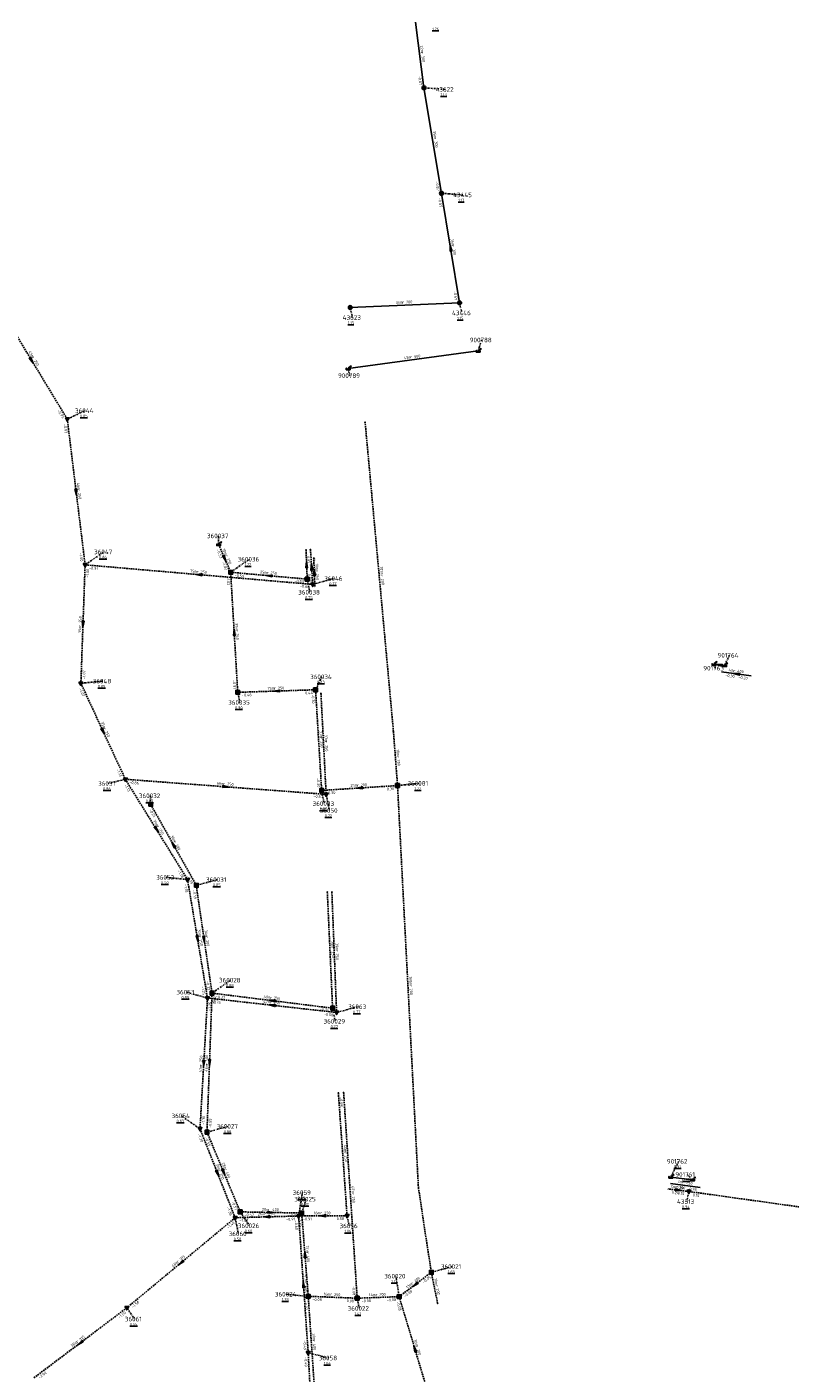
# Model space of a CAD drawing. Extents: x 188323 to 208361, y 565368 to 574910.
# Tile 91 of 256: x 201577 to 201826, y 567449 to 567889. Entities that reach past the tile are written whole.
import ezdxf

# ---------------------------------------------------------------- set-up
doc = ezdxf.new("R2010")
doc.units = 0
doc.linetypes.add('DASHDOT', pattern=[1, 0.5, -0.25, 0, -0.25])
doc.linetypes.add('DASHED', pattern=[0.75, 0.5, -0.25])
doc.layers.get('0').update_dxf_attribs({"linetype": 'CONTINUOUS'})
for name, color, linetype in [('RIO-AFM', 7, 'CONTINUOUS'), ('RIO-BOK', 7, 'CONTINUOUS'), ('RIO-DET', 7, 'CONTINUOUS'), ('RIO-KNP', 7, 'CONTINUOUS'), ('RIO-KNR', 7, 'CONTINUOUS'), ('RIO-LAG', 7, 'CONTINUOUS'), ('RIO-LAG_0B', 7, 'CONTINUOUS'), ('RIO-LAG_1B', 7, 'DASHED'), ('RIO-LAG_2B', 7, 'DASHED'), ('RIO-LEN', 7, 'CONTINUOUS'), ('RIO-MVD', 1, 'CONTINUOUS'), ('RIO-VRB', 6, 'DASHDOT'), ('RIO-VRH', 7, 'CONTINUOUS')]:
    doc.layers.add(name, color=color, linetype=linetype)
doc.styles.add('RIO-TXT', font='isocp.shx')

# ---------------------------------------------------------------- blocks, each defined once
blk = doc.blocks.new('L_VHR')
blk.add_lwpolyline([(-0.5, 0), (0.5, 0), (-0.5, 0.15), (-0.5, -0.15), (0.5, 0)])
blk = doc.blocks.new('K_IPR')
blk.add_lwpolyline([(-0.5, -0.5), (0.5, -0.5), (0.5, 0.5), (-0.5, 0.5)], close=True)
blk.add_solid([(-0.5, 0.5), (0.5, 0.5), (-0.5, -0.5), (0.5, -0.5)])
at = {"style": 'RIO-TXT', "flags": 1}
blk.add_attdef('KNOOPNAAM', (2, 2), '', height=1, dxfattribs=at)
blk = doc.blocks.new('K_FIC')
blk.add_circle((0, 0), 0.0625)
at = {"style": 'RIO-TXT', "flags": 1}
blk.add_attdef('KNOOPNAAM', (2, 2), '', height=1, dxfattribs=at)
blk = doc.blocks.new('K_UTB')
blk.add_lwpolyline([(0.5, 0.15), (0.5, -0.3), (-0.5, -0.3), (-0.5, 0.15), (-0.45, 0.15), (-0.45, -0.25), (0, -0.25), (0.45, -0.25), (0.45, 0.15)], close=True)
blk.add_lwpolyline([(0.85, 0.6), (0.55, 0.65), (0.614828, 0.459583), (0.850842, 0.598937)])
blk.add_arc((0.85, -0.25), 0.85, 90, 180)
at = {"style": 'RIO-TXT', "flags": 1}
blk.add_attdef('KNOOPNAAM', (2, 2), '', height=1, dxfattribs=at)
blk = doc.blocks.new('K_IPD')
blk.add_lwpolyline([(-0.496027, 0.307994), (0.503973, 0.307994), (0.003973, -0.558031)], close=True)
blk.add_solid([(-0.496027, 0.307994), (0.503973, 0.307994), (0.003973, -0.558031)])
at = {"style": 'RIO-TXT', "flags": 1}
blk.add_attdef('KNOOPNAAM', (2, 2), '', height=1, dxfattribs=at)
blk = doc.blocks.new('K_IPG')
blk.add_circle((0, 0), 0.5)
for points in [[(0, 0), (-0.5, 0), (-0.433013, 0.25)], [(0, 0), (-0.433013, -0.25), (-0.5, 0)], [(0, 0), (-0.433013, 0.25), (-0.25, 0.433013)], [(0, 0), (-0.25, -0.433013), (-0.433013, -0.25)], [(0, 0), (-0.25, 0.433013), (0, 0.5)], [(0, 0), (0, -0.5), (-0.25, -0.433013)], [(0, 0), (0, 0.5), (0.25, 0.433013)], [(0, 0), (0.25, 0.433013), (0.433013, 0.25)], [(0, 0), (0.433013, 0.25), (0.5, 0)], [(0, 0), (0.5, 0), (0.433013, -0.25)], [(0, 0), (0.433013, -0.25), (0.25, -0.433013)], [(0, 0), (0.25, -0.433013), (0, -0.5)]]:
    blk.add_solid(points)
at = {"style": 'RIO-TXT', "flags": 1}
blk.add_attdef('KNOOPNAAM', (2, 2), '', height=1, dxfattribs=at)
blk = doc.blocks.new('612_03______360039____360038_')
at = {"layer": 'RIO-LAG_1B'}
blk.add_line((0, 0), (0.397, -9.813), dxfattribs=at)
at = {"layer": 'RIO-VRH', "xscale": 2, "yscale": 2, "zscale": 2, "rotation": 452.2946}
blk.add_blockref('L_VHR', (0.1985, -4.9065), dxfattribs=at)
at = {"layer": 'RIO-AFM', "style": 'RIO-TXT'}
blk.add_text('r 250', height=0.9, rotation=272.2946, dxfattribs=at).set_placement((0.6657, -4.077))
at = {"layer": 'RIO-BOK', "style": 'RIO-TXT'}
for s, p in [('-0.53', (-1.3421, -1.4554)), ('0.00', (-1.1452, -6.3124))]:
    blk.add_text(s, height=0.9, rotation=272.2946, dxfattribs=at).set_placement(p)
at = {"layer": 'RIO-LEN', "style": 'RIO-TXT'}
blk.add_text('10m', height=0.9, rotation=272.2946, dxfattribs=at).set_placement((0.5782, -1.9187))
blk = doc.blocks.new('1440_90______901761____901762_')
at = {"layer": 'RIO-LAG'}
blk.add_line((0, 0), (-9.738, 1.274), dxfattribs=at)
at = {"layer": 'RIO-AFM', "style": 'RIO-TXT'}
blk.add_text('r 250', height=0.9, rotation=352.5279, dxfattribs=at).set_placement((-5.8754, 1.2741))
at = {"layer": 'RIO-BOK', "style": 'RIO-TXT'}
for p in [(-8.5312, -0.2954), (-4.2475, -0.8545)]:
    blk.add_text('-0.39', height=0.9, rotation=352.5279, dxfattribs=at).set_placement(p)
at = {"layer": 'RIO-LEN', "style": 'RIO-TXT'}
blk.add_text('7m', height=0.9, rotation=352.5279, dxfattribs=at).set_placement((-7.4818, 1.4837))
blk = doc.blocks.new('1441_90______901763____901764_')
at = {"layer": 'RIO-LAG'}
blk.add_line((0, 0), (9.726, -1.36), dxfattribs=at)
at = {"layer": 'RIO-VRH', "xscale": 2, "yscale": 2, "zscale": 2, "rotation": 532.0087}
blk.add_blockref('L_VHR', (4.863, -0.68), dxfattribs=at)
at = {"layer": 'RIO-AFM', "style": 'RIO-TXT'}
blk.add_text('r 400', height=0.9, rotation=352.0087, dxfattribs=at).set_placement((3.8624, -0.0349))
at = {"layer": 'RIO-BOK', "style": 'RIO-TXT'}
for s, p in [('-0.30', (1.1925, -1.5803)), ('-0.20', (5.471, -2.1782))]:
    blk.add_text(s, height=0.9, rotation=352.0087, dxfattribs=at).set_placement(p)
at = {"layer": 'RIO-LEN', "style": 'RIO-TXT'}
blk.add_text('4m', height=0.9, rotation=352.0087, dxfattribs=at).set_placement((2.258, 0.1893))

msp = doc.modelspace()

# ---------------------------------------------------------------- linework, layer by layer
at = {"layer": 'RIO-LAG'}
for p, q in [((201724.48, 567783.36), (201681.936, 567777.6)), ((201801.568, 567681.024), (201805.056, 567680.576)), ((201794.576, 567512.512), (201787.488, 567513.408))]:
    msp.add_line(p, q, dxfattribs=at)
at = {"layer": 'RIO-LAG_0B'}
for p, q in [((201706.752, 567869.376), (201704, 567890.816)), ((201712.496, 567834.88), (201706.752, 567869.376)), ((201718.4, 567799.104), (201712.496, 567834.88)), ((201718.4, 567799.104), (201682.656, 567797.568))]:
    msp.add_line(p, q, dxfattribs=at)
at = {"layer": 'RIO-LAG_1B'}
for p, q in [((201696.768, 567659.008), (201687.504, 567760.064)), ((201639.6, 567720.128), (201643.52, 567711.04)), ((201668.176, 567718.336), (201668.56, 567708.8)), ((201645.84, 567671.808), (201643.52, 567711.04)), ((201668.56, 567708.8), (201643.52, 567711.04)), ((201645.84, 567671.808), (201671.296, 567672.64)), ((201673.28, 567639.744), (201671.296, 567672.64)), ((201698.096, 567641.344), (201696.768, 567659.008)), ((201673.28, 567639.744), (201698.096, 567641.344)), ((201617.344, 567635.2), (201632.304, 567608.704)), ((201632.304, 567608.704), (201637.424, 567573.504)), ((201676.864, 567568.576), (201675.136, 567606.528)), ((201637.424, 567573.504), (201635.792, 567528.064)), ((201637.424, 567573.504), (201676.864, 567568.576)), ((201680.464, 567540.992), (201684.912, 567473.792)), ((201635.792, 567528.064), (201646.656, 567502.016)), ((201666.752, 567501.632), (201646.656, 567502.016)), ((201668.896, 567474.432), (201666.752, 567501.632)), ((201698.624, 567474.304), (201709.136, 567482.24)), ((201709.136, 567482.24), (201711.216, 567472.128)), ((201670.944, 567444.096), (201668.896, 567474.432)), ((201668.896, 567474.432), (201684.912, 567473.792)), ((201684.912, 567473.792), (201698.624, 567474.304)), ((201698.624, 567474.304), (201708.912, 567440.128))]:
    msp.add_line(p, q, dxfattribs=at)
msp.add_lwpolyline([(201698.096, 567641.344), (201704.928, 567509.888), (201709.136, 567482.24)], dxfattribs=at)
at = {"layer": 'RIO-LAG_2B'}
for p, q in [((201566.816, 567799.488), (201590.096, 567761.088)), ((201590.096, 567761.088), (201595.936, 567713.472)), ((201669.632, 567718.464), (201670.352, 567707.072)), ((201595.936, 567713.472), (201594.544, 567674.752)), ((201595.936, 567713.472), (201670.352, 567707.072)), ((201594.544, 567674.752), (201609.088, 567643.392)), ((201673.056, 567671.424), (201674.752, 567638.464)), ((201674.752, 567638.464), (201609.088, 567643.392)), ((201609.088, 567643.392), (201629.424, 567610.624)), ((201629.424, 567610.624), (201635.952, 567571.904)), ((201676.624, 567606.528), (201678.176, 567567.168)), ((201635.952, 567571.904), (201633.504, 567529.152)), ((201635.952, 567571.904), (201678.176, 567567.168)), ((201678.752, 567540.864), (201681.6, 567500.736)), ((201633.504, 567529.152), (201644.992, 567500.096)), ((201793.376, 567508.672), (201786.48, 567509.504)), ((201793.376, 567508.672), (201865.984, 567498.56)), ((201644.992, 567500.096), (201609.568, 567470.656)), ((201665.76, 567500.672), (201644.992, 567500.096)), ((201681.6, 567500.736), (201665.76, 567500.672)), ((201668.88, 567456), (201665.76, 567500.672)), ((201609.568, 567470.656), (201579.056, 567447.68)), ((201671.856, 567400.256), (201668.88, 567456))]:
    msp.add_line(p, q, dxfattribs=at)
at = {"layer": 'RIO-VRB'}
for p, q in [((201706.75, 567869.38), (201713.7175, 567868.8513)), ((201712.5, 567834.9), (201719.4675, 567834.3713)), ((201718.4, 567799.1), (201719.1071, 567795.7868)), ((201682.65, 567797.59), (201683.3571, 567794.2768)), ((201724.48, 567783.36), (201725.5314, 567786.9497)), ((201681.94, 567777.62), (201682.4735, 567775.2916)), ((201590.1, 567761.06), (201595.8086, 567763.838)), ((201639.6, 567720.15), (201639.5997, 567722.925)), ((201595.93, 567713.46), (201602.0569, 567717.6978)), ((201643.52, 567711.07), (201649.6469, 567715.3078)), ((201668.56, 567708.81), (201669.4406, 567704.512)), ((201670.35, 567707.07), (201677.3175, 567708.9987)), ((201801.56, 567681.04), (201801.92, 567679.6965)), ((201805.05, 567680.55), (201806.5872, 567683.9132)), ((201594.54, 567674.76), (201601.615, 567675.46)), ((201671.3, 567672.64), (201673.3371, 567676.8693)), ((201645.84, 567671.8), (201646.5471, 567668.4868)), ((201609.08, 567643.39), (201603.3721, 567642.0102)), ((201698.1, 567641.36), (201705.175, 567642.06)), ((201617.35, 567635.23), (201617.3497, 567638.005)), ((201673.28, 567639.74), (201674.1606, 567635.442)), ((201674.75, 567638.48), (201675.8041, 567633.1971)), ((201629.43, 567610.64), (201622.355, 567611.3378)), ((201632.3, 567608.69), (201639.2675, 567610.6187)), ((201637.42, 567573.51), (201643.5469, 567577.7478)), ((201635.95, 567571.89), (201628.9821, 567573.8165)), ((201676.86, 567568.6), (201677.7406, 567564.302)), ((201678.17, 567567.15), (201685.1375, 567569.0787)), ((201633.5, 567529.16), (201627.3719, 567533.3959)), ((201635.79, 567528.04), (201642.7575, 567529.9687)), ((201787.48, 567513.42), (201790.017, 567518.5153)), ((201794.57, 567512.49), (201792.7727, 567514.227)), ((201665.76, 567500.64), (201666.9876, 567508.3077)), ((201793.38, 567508.69), (201792.6742, 567505.3766)), ((201666.76, 567501.64), (201668.1533, 567506.1694)), ((201645, 567500.11), (201646.0541, 567494.8271)), ((201646.66, 567502.04), (201649.6969, 567497.4786)), ((201681.6, 567500.74), (201682.3071, 567497.4268)), ((201709.13, 567482.23), (201716.0975, 567484.1587)), ((201698.63, 567474.32), (201697.574, 567481.0025)), ((201668.89, 567474.4), (201661.815, 567475.0978)), ((201684.91, 567473.78), (201685.6171, 567470.4668)), ((201609.57, 567470.68), (201612.107, 567466.9847)), ((201668.88, 567455.98), (201675.5282, 567454.26))]:
    msp.add_line(p, q, dxfattribs=at)

# ---------------------------------------------------------------- block references
at = {"layer": 'RIO-DET'}
for name, p in [('612_03______360039____360038_', (201670.688, 567715.84)), ('1441_90______901763____901764_', (201804.064, 567678.528)), ('1440_90______901761____901762_', (201797.072, 567510.016))]:
    msp.add_blockref(name, p, dxfattribs=at)
at = {"layer": 'RIO-KNP', "xscale": 1.25, "yscale": 1.25, "zscale": 1.25}
for name, p in [('K_IPG', (201706.752, 567869.376)), ('K_IPG', (201712.496, 567834.88)), ('K_IPG', (201718.4, 567799.104)), ('K_IPG', (201682.656, 567797.568)), ('K_UTB', (201724.48, 567783.36)), ('K_UTB', (201681.936, 567777.6)), ('K_IPD', (201590.096, 567761.088)), ('K_FIC', (201687.504, 567760.064)), ('K_UTB', (201639.6, 567720.128)), ('K_FIC', (201668.176, 567718.336)), ('K_FIC', (201669.632, 567718.464)), ('K_IPD', (201595.936, 567713.472)), ('K_IPR', (201643.52, 567711.04)), ('K_IPR', (201668.56, 567708.8)), ('K_IPD', (201670.352, 567707.072)), ('K_UTB', (201801.568, 567681.024)), ('K_UTB', (201805.056, 567680.576)), ('K_IPD', (201594.544, 567674.752)), ('K_IPR', (201645.84, 567671.808)), ('K_IPR', (201671.296, 567672.64)), ('K_FIC', (201673.056, 567671.424)), ('K_FIC', (201696.768, 567659.008)), ('K_IPD', (201609.088, 567643.392)), ('K_IPR', (201673.28, 567639.744)), ('K_IPR', (201698.096, 567641.344)), ('K_IPR', (201617.344, 567635.2)), ('K_IPD', (201674.752, 567638.464)), ('K_IPD', (201629.424, 567610.624)), ('K_IPR', (201632.304, 567608.704)), ('K_FIC', (201675.136, 567606.528)), ('K_FIC', (201676.624, 567606.528)), ('K_IPR', (201637.424, 567573.504)), ('K_IPD', (201635.952, 567571.904)), ('K_IPR', (201676.864, 567568.576)), ('K_IPD', (201678.176, 567567.168)), ('K_FIC', (201678.752, 567540.864)), ('K_FIC', (201680.464, 567540.992)), ('K_IPD', (201633.504, 567529.152)), ('K_IPR', (201635.792, 567528.064)), ('K_UTB', (201787.488, 567513.408)), ('K_UTB', (201794.576, 567512.512)), ('K_IPD', (201793.376, 567508.672)), ('K_IPD', (201644.992, 567500.096)), ('K_IPR', (201646.656, 567502.016)), ('K_IPD', (201665.76, 567500.672)), ('K_IPR', (201666.752, 567501.632)), ('K_IPD', (201681.6, 567500.736)), ('K_IPR', (201709.136, 567482.24)), ('K_IPR', (201668.896, 567474.432)), ('K_IPR', (201684.912, 567473.792)), ('K_IPR', (201698.624, 567474.304)), ('K_IPD', (201609.568, 567470.656)), ('K_FIC', (201711.216, 567472.128)), ('K_IPD', (201668.88, 567456))]:
    msp.add_blockref(name, p, dxfattribs=at)
at = {"layer": 'RIO-VRH', "xscale": 2, "yscale": 2, "zscale": 2}
for p, rotation in [((201715.45, 567817), 99.3666), ((201578.455, 567780.26), 301.2432), ((201593.015, 567737.26), 276.9911), ((201641.56, 567715.61), 293.3575), ((201633.14, 567710.265), 535.0929), ((201668.37, 567713.57), 452.2946), ((201669.995, 567712.775), 453.5694), ((201656.04, 567709.94), 174.8432), ((201595.235, 567694.11), 267.9341), ((201644.68, 567691.435), 93.3897), ((201803.305, 567680.795), 532.0087), ((201658.57, 567672.22), 181.8895), ((201601.81, 567659.075), 294.8743), ((201641.915, 567640.935), 355.7245), ((201685.69, 567640.55), 183.734), ((201619.255, 567627.015), 301.8616), ((201624.825, 567621.96), 479.3987), ((201632.69, 567591.265), 279.5591), ((201634.86, 567591.1), 278.2888), ((201657.06, 567569.52), 533.595), ((201657.14, 567571.055), 532.9043), ((201634.725, 567550.525), 266.7097), ((201636.605, 567550.775), 267.9381), ((201639.25, 567514.635), 291.604), ((201641.225, 567515.04), 292.6955), ((201789.93, 567509.095), 353.3053), ((201655.38, 567500.375), 181.4623), ((201656.71, 567501.84), 358.86), ((201673.68, 567500.69), 180.3617), ((201627.285, 567485.395), 219.7108), ((201667.825, 567488.02), 94.4797), ((201667.32, 567478.31), 94.0049), ((201703.88, 567478.275), 216.9882), ((201594.315, 567459.185), 216.9951), ((201703.77, 567457.24), 466.7559)]:
    msp.add_blockref('L_VHR', p, dxfattribs=dict(at, rotation=rotation))

# ---------------------------------------------------------------- texts
at = {"layer": 'RIO-AFM', "style": 'RIO-TXT'}
for s, rotation, p in [('r 300', 277.3242, (201705.774, 567880.9585)), ('r 300', 279.4758, (201709.9953, 567853.0233)), ('r 300', 279.3666, (201715.8224, 567817.883)), ('r 200', 362.4184, (201699.6935, 567798.8212)), ('r 250', 301.2432, (201578.4738, 567781.2195)), ('r 500', 367.6838, (201702.3382, 567780.8901)), ('r 250', 276.9911, (201593.4273, 567738.1271)), ('r 250', 293.3575, (201641.7003, 567716.5531)), ('r 250', 355.0929, (201632.3771, 567710.8556)), ('r 250', 354.8432, (201655.2783, 567710.5183)), ('r 250', 273.5694, (201670.4468, 567713.615)), ('r 200', 275.2383, (201692.6153, 567710.1267)), ('r 250', 447.9341, (201594.6945, 567693.3182)), ('r 250', 273.3897, (201645.1433, 567692.2743)), ('r 250', 1.8895, (201657.7436, 567672.693)), ('r 250', 294.8743, (201601.9322, 567660.0252)), ('r 250', 273.4528, (201672.7503, 567657.0297)), ('r 250', 272.944, (201674.3728, 567655.7954)), ('r 200', 274.3503, (201697.8723, 567651.0315)), ('r 250', 355.7245, (201641.1457, 567641.5143)), ('r 200', 3.734, (201684.8488, 567640.9962)), ('r 250', 301.8616, (201619.2619, 567627.9735)), ('r 200', 299.3987, (201624.8709, 567622.9158)), ('r 250', 279.5591, (201633.0604, 567592.1493)), ('r 200', 278.2888, (201635.2487, 567591.9757)), ('r 250', 272.6216, (201676.469, 567588.3879)), ('r 250', 272.2617, (201677.8747, 567587.68)), ('r 200', 272.979, (201702.0226, 567576.208)), ('r 250', 353.5949, (201656.3119, 567570.1202)), ('r 250', 352.9043, (201656.399, 567571.6633)), ('r 250', 446.7097, (201634.1664, 567549.7454)), ('r 400', 447.9381, (201636.0624, 567549.9836)), ('r 250', 274.0689, (201680.6286, 567521.6595)), ('r 250', 291.604, (201639.4253, 567515.5761)), ('r 400', 292.6955, (201641.3814, 567515.984)), ('r 250', 273.7899, (201683.1562, 567508.2131)), ('r 200', 353.3053, (201788.9154, 567509.7191)), ('r 250', 361.4623, (201654.5567, 567500.8602)), ('r 400', 358.86, (201655.9095, 567502.3619)), ('r 250', 360.3617, (201672.8664, 567501.1894)), ('r 315', 399.7108, (201626.333, 567485.2725)), ('r 400', 274.4797, (201668.2684, 567488.8675)), ('r 250', 274.0049, (201667.7759, 567479.1545)), ('r 200', 36.9882, (201702.9322, 567478.187)), ('r 200', 281.6559, (201710.4988, 567478.0801)), ('r 200', 357.7839, (201676.1094, 567474.6255)), ('r 200', 2.2537, (201690.9407, 567474.5177)), ('r 315', 396.9951, (201593.36, 567459.106)), ('r 400', 273.8767, (201670.3683, 567460.0829)), ('r 200', 286.7559, (201704.0256, 567458.1632))]:
    msp.add_text(s, height=0.9, rotation=rotation, dxfattribs=at).set_placement(p)
at = {"layer": 'RIO-BOK', "style": 'RIO-TXT'}
for s, rotation, p in [('-0.87', 277.3242, (201704.8503, 567873.2699)), ('-0.87', 279.4758, (201710.464, 567838.7166)), ('-0.87', 279.3666, (201711.3473, 567833.2905)), ('-0.69', 279.3666, (201716.372, 567802.9213)), ('-0.93', 301.2432, (201586.7988, 567763.8532)), ('-0.93', 276.9911, (201588.8815, 567759.4996)), ('-1.00', 276.9911, (201594.0695, 567717.3628)), ('-0.53', 293.3575, (201638.8706, 567718.3095)), ('-0.91', 273.5694, (201668.3306, 567716.9951)), ('-1.00', 447.9341, (201597.16, 567709.3129)), ('-0.91', 355.0929, (201597.2058, 567711.9462)), ('-1.02', 293.3575, (201640.6132, 567714.2802)), ('-0.59', 354.8432, (201644.7892, 567709.5506)), ('0.00', 273.5694, (201668.7366, 567710.5359)), ('-1.02', 273.3897, (201642.2059, 567709.5893)), ('-0.53', 354.8432, (201664.3518, 567707.7975)), ('-0.66', 355.0929, (201666.1489, 567706.0705)), ('-1.07', 447.9341, (201595.9885, 567676.1095)), ('-0.91', 273.3897, (201644.2229, 567675.8114)), ('-1.07', 294.8743, (201593.8596, 567672.9008)), ('-0.46', 1.8895, (201647.2852, 567670.4469)), ('-0.44', 1.8895, (201667.2473, 567671.1055)), ('-0.30', 273.4528, (201669.9876, 567671.1578)), ('-1.13', 294.8743, (201606.1031, 567646.5294)), ('-1.13', 301.8616, (201608.6309, 567641.4619)), ('-0.86', 355.7245, (201610.3724, 567641.8903)), ('-0.30', 273.4528, (201671.6545, 567643.7495)), ('0.30', 3.734, (201694.6377, 567639.731)), ('-0.87', 355.7245, (201670.5603, 567637.4286)), ('-0.30', 3.734, (201674.768, 567638.4341)), ('-0.21', 299.3987, (201616.8184, 567633.323)), ('-1.18', 301.8616, (201626.0956, 567613.395)), ('-0.19', 299.3987, (201629.0828, 567611.5828)), ('-1.18', 279.5591, (201628.2827, 567609.0266)), ('-0.19', 278.2888, (201631.1172, 567607.1024)), ('-1.25', 279.5591, (201633.9111, 567575.7046)), ('-0.32', 278.2888, (201635.4638, 567577.3685)), ('-1.25', 446.7097, (201637.0885, 567567.7185)), ('-0.76', 353.5949, (201637.1858, 567570.3434)), ('-0.52', 447.9381, (201638.646, 567569.3639)), ('-0.33', 352.9043, (201638.6371, 567571.9486)), ('-0.24', 352.9043, (201672.6214, 567567.7396)), ('-0.58', 353.5949, (201673.9425, 567566.2403)), ('-0.08', 273.7899, (201679.1663, 567539.4701)), ('-1.30', 446.7097, (201634.977, 567530.4783)), ('-0.55', 447.9381, (201637.2384, 567529.3896)), ('-1.30', 291.604, (201632.7147, 567527.3427)), ('-0.55', 292.6955, (201635.0394, 567526.2081)), ('0.24', 353.3053, (201787.708, 567507.9471)), ('0.15', 353.3053, (201789.6816, 567507.7167)), ('-0.57', 292.6955, (201643.8009, 567505.2887)), ('0.15', 352.0575, (201794.5739, 567507.1107)), ('-1.38', 291.604, (201642.2052, 567503.413)), ('-1.00', 361.4623, (201646.4359, 567498.7471)), ('-0.57', 358.86, (201648.0326, 567500.6133)), ('-0.91', 361.4623, (201661.6967, 567499.1464)), ('-0.59', 358.86, (201662.6328, 567500.332)), ('-0.82', 274.4797, (201665.4743, 567500.1345)), ('-0.91', 360.3617, (201667.1695, 567499.2498)), ('-0.58', 360.3617, (201677.5092, 567499.3216)), ('-1.40', 399.7108, (201642.7236, 567496.4337)), ('-0.60', 274.0049, (201664.4619, 567499.1452)), ('-0.51', 274.4797, (201667.1894, 567478.379)), ('-0.08', 273.7899, (201683.2827, 567477.7813)), ('-0.05', 36.9882, (201706.6974, 567478.6447)), ('-1.50', 399.7108, (201611.5414, 567470.4987)), ('-0.03', 273.8767, (201667.5886, 567472.9081)), ('-0.08', 357.7839, (201670.2355, 567472.9478)), ('-0.08', 357.7839, (201680.7589, 567472.5472)), ('-0.08', 2.2537, (201686.3638, 567472.4361)), ('-0.08', 2.2537, (201694.5874, 567472.7598)), ('-0.08', 36.9882, (201700.5904, 567474.044)), ('-1.50', 396.9951, (201607.1255, 567467.1121)), ('-0.08', 286.7559, (201697.6939, 567472.5756)), ('-0.49', 274.0049, (201667.2234, 567459.9745)), ('-0.49', 273.0701, (201667.5577, 567454.5066)), ('-2.00', 396.9951, (201581.0206, 567447.4155))]:
    msp.add_text(s, height=0.9, rotation=rotation, dxfattribs=at).set_placement(p)
at = {"layer": 'RIO-KNR', "style": 'RIO-TXT'}
for s, p in [('43622', (201710.53, 567868.1013)), ('43445', (201716.28, 567833.6213)), ('43623', (201680.1696, 567793.5268)), ('43446', (201715.9196, 567795.0368)), ('900788', (201721.7064, 567786.1997)), ('900789', (201678.6485, 567774.5416)), ('36044', (201592.6211, 567763.088)), ('360037', (201635.7747, 567722.175)), ('36047', (201598.8694, 567716.9478)), ('360036', (201645.8219, 567714.5578)), ('36046', (201674.13, 567708.2487)), ('360038', (201665.6156, 567703.762)), ('901764', (201802.7622, 567683.1632)), ('901763', (201798.095, 567678.9465)), ('36048', (201598.4275, 567674.71)), ('360034', (201669.5121, 567676.1193)), ('360035', (201642.7221, 567667.7368)), ('36051', (201600.1846, 567641.2602)), ('360081', (201701.35, 567641.31)), ('360032', (201613.5247, 567637.255)), ('360033', (201670.3356, 567634.692)), ('36050', (201672.6166, 567632.4471)), ('36052', (201619.1675, 567610.5878)), ('360031', (201635.4425, 567609.8687)), ('360028', (201639.7219, 567576.9978)), ('36053', (201625.7946, 567573.0665)), ('36063', (201681.95, 567568.3287)), ('360029', (201673.9156, 567563.552)), ('36054', (201624.1844, 567532.6459)), ('360027', (201638.9325, 567529.2187)), ('901762', (201786.192, 567517.7653)), ('901761', (201788.9477, 567513.477)), ('36059', (201663.8001, 567507.5577)), ('360025', (201664.3283, 567505.4194)), ('43513', (201789.4867, 567504.6266)), ('36060', (201642.8666, 567494.0771)), ('360026', (201645.8719, 567496.7286)), ('36056', (201679.1196, 567496.6768)), ('360020', (201693.749, 567480.2525)), ('360021', (201712.2725, 567483.4087)), ('360024', (201657.99, 567474.3478)), ('360022', (201681.7921, 567469.7168)), ('36061', (201608.9195, 567466.2347)), ('36058', (201672.3407, 567453.51))]:
    msp.add_text(s, height=1.5, dxfattribs=at).set_placement(p)
at = {"layer": 'RIO-LEN', "style": 'RIO-TXT'}
for s, rotation, p in [('22m', 277.3242, (201705.4976, 567883.1008)), ('35m', 279.4758, (201709.6387, 567855.1536)), ('36m', 279.3666, (201715.4698, 567820.014)), ('36m', 362.4184, (201697.5355, 567798.7286)), ('45m', 301.2432, (201577.3525, 567783.0657)), ('43m', 367.6838, (201700.1978, 567780.5999)), ('48m', 276.9911, (201593.1634, 567740.271)), ('10m', 293.3575, (201640.8429, 567718.5357)), ('11m', 273.5694, (201670.3113, 567715.7707)), ('75m', 355.0929, (201630.2249, 567711.039)), ('25m', 354.8432, (201653.1269, 567710.7111)), ('101m', 275.2383, (201692.3675, 567712.8153)), ('39m', 447.9341, (201594.6183, 567691.1595)), ('39m', 273.3897, (201645.0145, 567694.4304)), ('25m', 1.8895, (201655.5848, 567672.6218)), ('35m', 294.8743, (201601.0226, 567661.9843)), ('33m', 273.4528, (201672.6192, 567659.1857)), ('33m', 272.944, (201674.2608, 567657.9525)), ('18m', 274.3503, (201697.7074, 567653.1852)), ('66m', 355.7245, (201638.9916, 567641.674)), ('25m', 3.734, (201682.6934, 567640.8555)), ('39m', 301.8616, (201618.1207, 567629.8074)), ('30m', 299.3987, (201623.8096, 567624.7971)), ('39m', 279.5591, (201632.7006, 567594.2791)), ('36m', 278.2888, (201634.9363, 567594.1129)), ('38m', 272.6216, (201676.3692, 567590.5456)), ('39m', 272.2617, (201677.7885, 567589.8383)), ('160m', 272.979, (201701.881, 567578.9043)), ('42m', 353.5949, (201654.1653, 567570.3598)), ('40m', 352.9043, (201654.2554, 567571.9288)), ('43m', 446.7097, (201634.0441, 567547.5888)), ('46m', 447.9381, (201635.9864, 567547.8249)), ('40m', 274.0689, (201680.4743, 567523.814)), ('31m', 291.604, (201638.629, 567517.5839)), ('28m', 292.6955, (201640.547, 567517.9763)), ('67m', 273.7899, (201683.0124, 567510.3683)), ('7m', 353.3053, (201787.3063, 567509.9069)), ('21m', 361.4623, (201652.3975, 567500.8037)), ('20m', 358.86, (201653.7499, 567502.4035)), ('16m', 360.3617, (201670.7065, 567501.1744)), ('27m', 274.4797, (201668.0987, 567491.0208)), ('46m', 399.7108, (201624.6723, 567483.8913)), ('45m', 274.0049, (201667.624, 567481.3091)), ('13m', 36.9882, (201701.207, 567476.8873)), ('10m', 281.6559, (201710.0614, 567480.1954)), ('16m', 357.7839, (201673.9509, 567474.7077)), ('14m', 2.2537, (201688.7824, 567474.4328)), ('38m', 396.9951, (201591.6357, 567457.805)), ('30m', 273.8767, (201670.2212, 567462.2378)), ('36m', 286.7559, (201703.4018, 567460.2312))]:
    msp.add_text(s, height=0.9, rotation=rotation, dxfattribs=at).set_placement(p)
at = {"layer": 'RIO-MVD', "style": 'RIO-TXT'}
for s, p in [('%%U1.26', (201709.4375, 567888.1213)), ('%%U1.13', (201712.1875, 567866.7013)), ('%%U1.13', (201717.9375, 567832.2213)), ('%%U1.15', (201717.5771, 567793.6368)), ('%%U1.15', (201681.8271, 567792.1268)), ('%%U0.85', (201594.2786, 567761.688)), ('%%U0.86', (201600.5269, 567715.5478)), ('%%U1.22', (201648.1169, 567713.1578)), ('%%U0.77', (201675.7875, 567706.8487)), ('%%U0.75', (201667.9106, 567702.362)), ('%%U0.83', (201671.8071, 567674.7193)), ('%%U0.85', (201600.085, 567673.31)), ('%%U0.90', (201645.0171, 567666.3368)), ('%%U0.86', (201601.8421, 567639.8602)), ('%%U1.22', (201703.645, 567639.91)), ('%%U0.87', (201615.8197, 567635.855)), ('%%U0.88', (201672.6306, 567633.292)), ('%%U0.72', (201674.2741, 567631.0471)), ('%%U0.90', (201620.825, 567609.1878)), ('%%U0.85', (201637.7375, 567608.4687)), ('%%U0.88', (201642.0169, 567575.5978)), ('%%U0.89', (201627.4521, 567571.6665)), ('%%U0.77', (201683.6075, 567566.9287)), ('%%U0.77', (201676.2106, 567562.152)), ('%%U0.83', (201625.8419, 567531.2459)), ('%%U0.88', (201641.2275, 567527.8187)), ('%%U0.97', (201788.487, 567516.3653)), ('%%U0.97', (201791.2427, 567512.077)), ('%%U0.68', (201665.4576, 567506.1577)), ('%%U0.82', (201666.6233, 567504.0194)), ('%%U0.94', (201791.1442, 567503.2266)), ('%%U0.60', (201648.1669, 567495.3286)), ('%%U1.06', (201680.7771, 567495.2768)), ('%%U0.58', (201644.5241, 567492.6771)), ('%%U1.63', (201714.5675, 567482.0087)), ('%%U1.12', (201696.044, 567478.8525)), ('%%U1.33', (201660.285, 567472.9478)), ('%%U1.41', (201684.0871, 567468.3168)), ('%%U0.65', (201610.577, 567464.8347)), ('%%U1.04', (201673.9982, 567452.11))]:
    msp.add_text(s, height=0.9, dxfattribs=at).set_placement(p)

doc.saveas('drawing.dxf')
